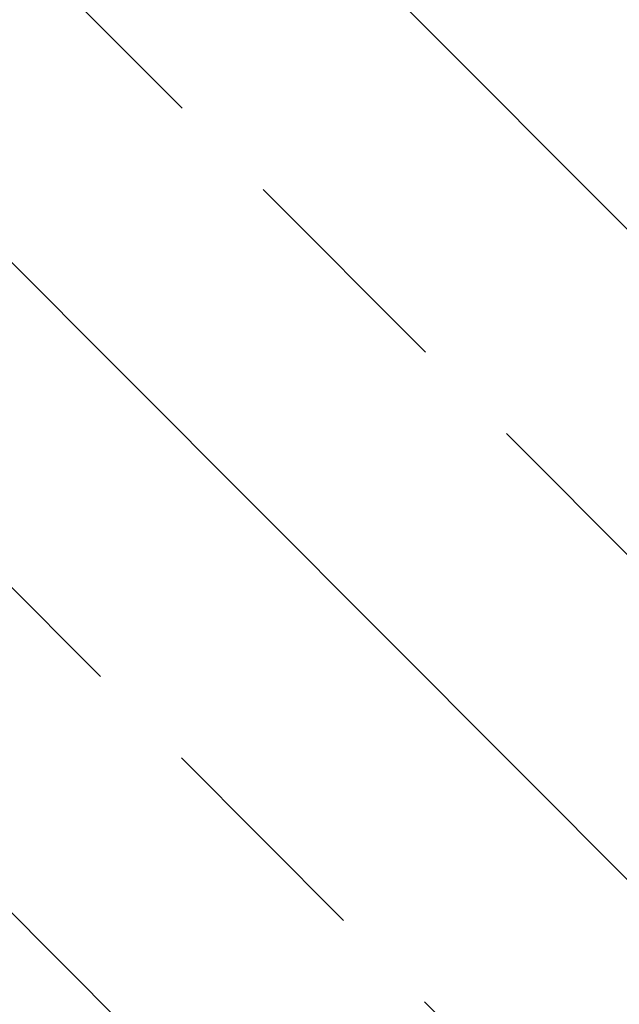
# Model space of a CAD drawing. Extents: x 5477758 to 5478333, y 5918235 to 5918502.
# Tile 45 of 130: x 5477903.526 to 5477904.356, y 5918355.466 to 5918356.827. Entities that reach past the tile are written whole.
import ezdxf

# ---------------------------------------------------------------- set-up
doc = ezdxf.new("R2010")
doc.units = 0
doc.header["$LTSCALE"] = 0.25
doc.linetypes.add('tabelka$0$mapa PZT$0$xref$0$1753 Tchnologia.dwg$0${ Half Dash }', pattern=[0])
for name, color, linetype, lineweight in [('ZZ_korona', 94, 'CONTINUOUS', 35), ('ZZ_nawadnianie', 150, 'CONTINUOUS', 9), ('ZZ_SOD', 210, 'tabelka$0$mapa PZT$0$xref$0$1753 Tchnologia.dwg$0${ Half Dash }', 35)]:
    doc.layers.add(name, color=color, linetype=linetype, lineweight=lineweight)
pattern_1 = [(134.933, (5477837.84446, 5918344.9947), (-0.4495376, -0.4484874), []), (134.933, (5477837.845, 5918345.4437), (-0.4495376, -0.4484874), [0.3175, -0.15875])]

msp = doc.modelspace()

# ---------------------------------------------------------------- hatches: boundary and pattern name
at = {"layer": 'ZZ_nawadnianie', "ltscale": 0.15}
h = msp.add_hatch(dxfattribs=at)
h.set_pattern_fill('ANSI33', color=256, scale=0.1, angle=30)
h.set_pattern_definition(pattern_1)
edge = h.paths.add_edge_path()
edge.add_arc((5477901.6575, 5918357.9117), 4.5, 0, 360)
h = msp.add_hatch(dxfattribs=at)
h.set_pattern_fill('ANSI33', color=256, scale=0.1, angle=30)
h.set_pattern_definition(pattern_1)
edge = h.paths.add_edge_path()
edge.add_arc((5477905.6012, 5918356.591), 2.5, 0, 360)

# ---------------------------------------------------------------- linework, layer by layer
at = {"layer": 'ZZ_korona'}
msp.add_arc((5477901.6575, 5918357.9117), 4, 9.7782, 236.4984, dxfattribs=at)
at = {"layer": 'ZZ_SOD', "ltscale": 0.15}
for centre, radius in [((5477901.6575, 5918357.9117), 4.5), ((5477905.6012, 5918356.591), 2.5)]:
    msp.add_circle(centre, radius, dxfattribs=at)

doc.saveas('drawing.dxf')
